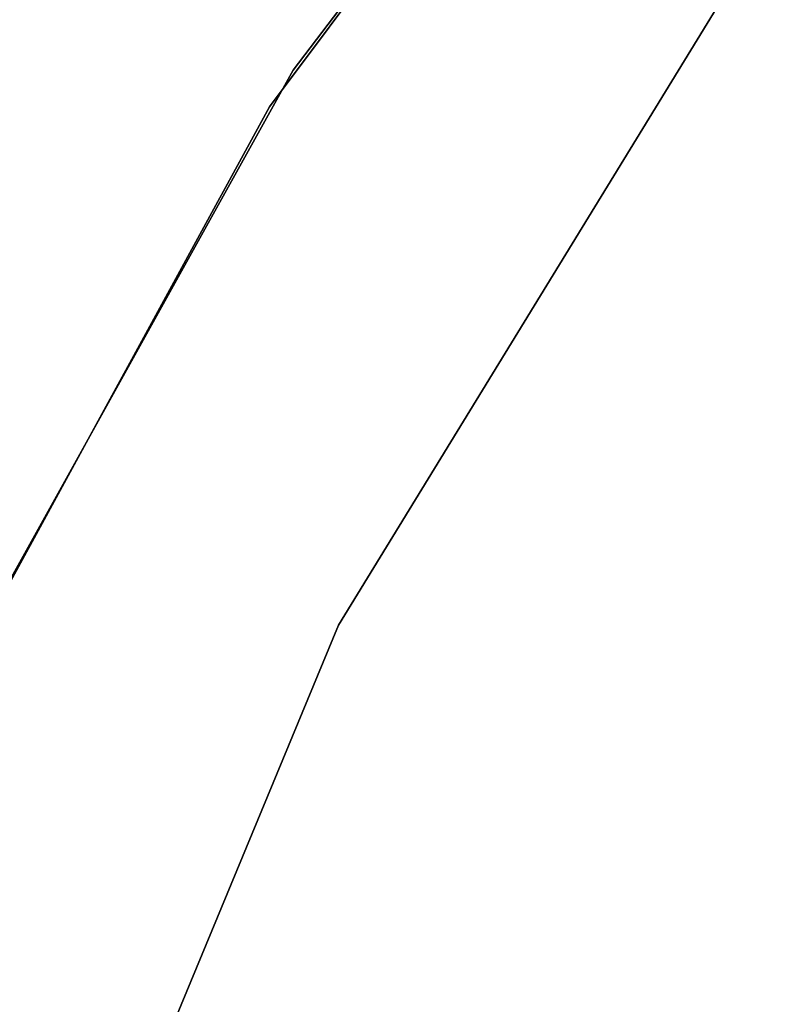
# Model space of a CAD drawing. Header units: millimetres. Extents: x 0.3 to 65.3, y -48.3 to 46.8.
# Tile 243 of 256: x 10.7 to 14.1, y -7.9 to -3.5. Entities that reach past the tile are written whole.
import ezdxf

# ---------------------------------------------------------------- set-up
doc = ezdxf.new("R2010")
doc.units = ezdxf.units.MM
doc.header["$LTSCALE"] = 25.4
doc.layers.get('0').update_dxf_attribs({"true_color": 0xff5454})

# ---------------------------------------------------------------- blocks, each defined once
blk = doc.blocks.new('NICO-9517.STL')
at = {"color": 7, "true_color": 0xffffff}
mesh = blk.add_polyface(dxfattribs=at)
corners = [(14.0582, -0.9193, 20.7114), (11.8987, -3.7583, 18.0114), (11.8987, -3.7583, 20.7114), (14.0582, -0.9193, 18.0114)]
mesh.append_faces([[corners[k] for k in face] for face in [(0, 1, 2), (1, 0, 3)]], dxfattribs={"vtx0": -1, "color": 7})
mesh = blk.add_polyface(dxfattribs=at)
corners = [(13.9314, -1.0646, 135.2114), (11.7938, -3.9201, 132.5114), (11.7938, -3.9201, 135.2114), (13.9314, -1.0646, 132.5114)]
mesh.append_faces([[corners[k] for k in face] for face in [(0, 1, 2), (1, 0, 3)]], dxfattribs={"vtx0": -1, "color": 7})
at = {"color": 18, "true_color": 0x080808}
mesh = blk.add_polyface(dxfattribs=at)
corners = [(14.0074, -3.1096, 3.8114), (12.1003, -6.2218, 4.3114), (12.1003, -6.2218, 3.8114), (14.0074, -3.1096, 4.3114)]
mesh.append_faces([[corners[k] for k in face] for face in [(0, 1, 2), (1, 0, 3)]], dxfattribs={"vtx0": -1, "color": 18})
mesh = blk.add_polyface(dxfattribs=at)
corners = [(14.0074, -3.1096, 148.9114), (12.1003, -6.2218, 149.4114), (12.1003, -6.2218, 148.9114), (14.0074, -3.1096, 149.4114)]
mesh.append_faces([[corners[k] for k in face] for face in [(0, 1, 2), (1, 0, 3)]], dxfattribs={"vtx0": -1, "color": 18})
at = {"color": 7, "true_color": 0xffffff}
mesh = blk.add_polyface(dxfattribs=at)
corners = [(11.8987, -3.7583, 20.7114), (10.1651, -6.8756, 18.0114), (10.1651, -6.8756, 20.7114), (11.8987, -3.7583, 18.0114)]
mesh.append_faces([[corners[k] for k in face] for face in [(0, 1, 2), (1, 0, 3)]], dxfattribs={"vtx0": -1, "color": 7})
mesh = blk.add_polyface(dxfattribs=at)
corners = [(11.7938, -3.9201, 135.2114), (10.0843, -7.0507, 132.5114), (10.0843, -7.0507, 135.2114), (11.7938, -3.9201, 132.5114)]
mesh.append_faces([[corners[k] for k in face] for face in [(0, 1, 2), (1, 0, 3)]], dxfattribs={"vtx0": -1, "color": 7})
at = {"color": 18, "true_color": 0x080808}
mesh = blk.add_polyface(dxfattribs=at)
corners = [(12.1003, -6.2218, 3.8114), (10.7035, -9.5939, 4.3114), (10.7035, -9.5939, 3.8114), (12.1003, -6.2218, 4.3114)]
mesh.append_faces([[corners[k] for k in face] for face in [(0, 1, 2), (1, 0, 3)]], dxfattribs={"vtx0": -1, "color": 18})
mesh = blk.add_polyface(dxfattribs=at)
corners = [(12.1003, -6.2218, 148.9114), (10.7035, -9.5939, 149.4114), (10.7035, -9.5939, 148.9114), (12.1003, -6.2218, 149.4114)]
mesh.append_faces([[corners[k] for k in face] for face in [(0, 1, 2), (1, 0, 3)]], dxfattribs={"vtx0": -1, "color": 18})

msp = doc.modelspace()

# ---------------------------------------------------------------- block references
at = {"color": 0}
msp.add_blockref('NICO-9517.STL', (0, 0), dxfattribs=at)

doc.saveas('drawing.dxf')
